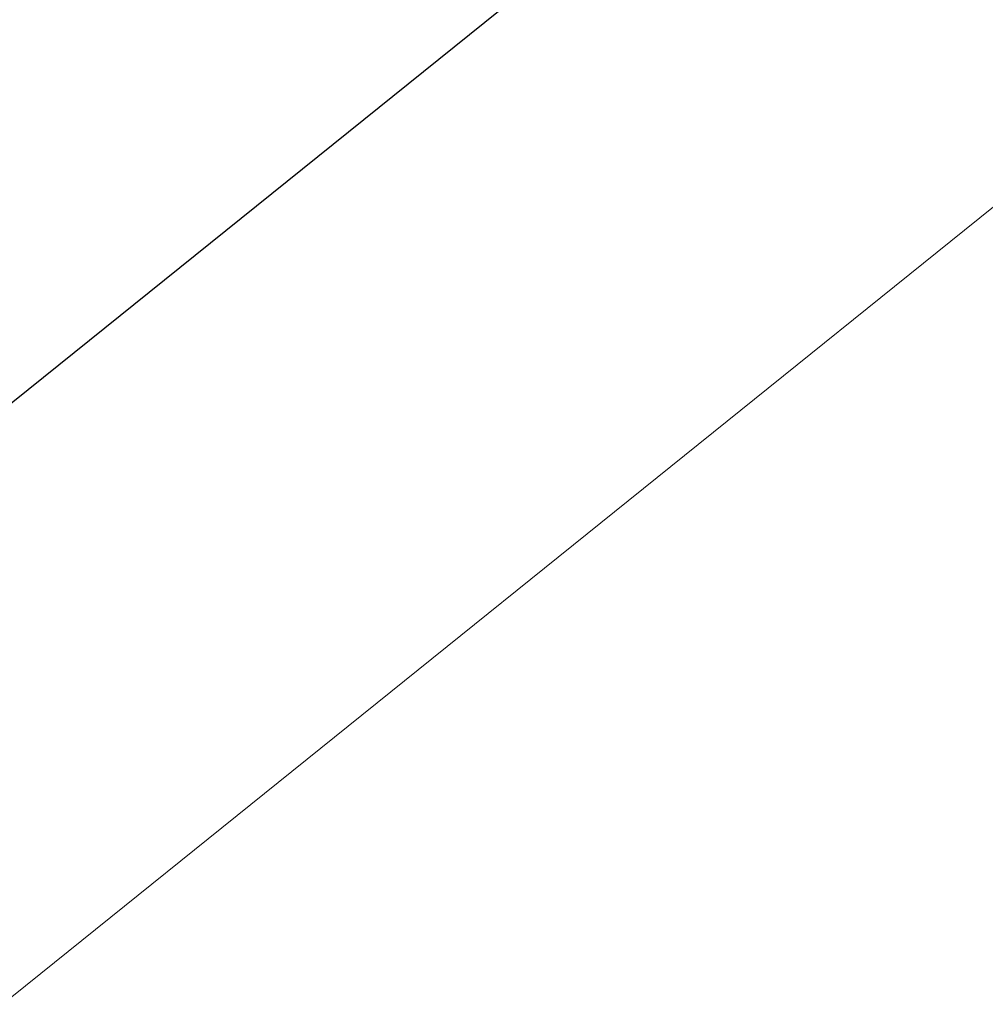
# Model space of a CAD drawing. Header units: millimetres. Extents: x 38389465 to 38395088, y 2473666 to 2480744.
# Tile 145 of 256: x 38389810.0049 to 38389810.0306, y 2479597.8503 to 2479597.8764. Entities that reach past the tile are written whole.
import ezdxf

# ---------------------------------------------------------------- set-up
doc = ezdxf.new("R2010")
doc.units = ezdxf.units.MM
doc.header["$LTSCALE"] = 2
doc.linetypes.add('CENTER2', pattern=[1.125, 0.75, -0.125, 0.125, -0.125])
doc.layers.get('0').update_dxf_attribs({"linetype": 'CONTINUOUS', "lineweight": 9})
for name, color, linetype in [('u-road', 4, 'CONTINUOUS'), ('w-环境02', 89, 'CONTINUOUS'), ('路面铺装', 143, 'CENTER2')]:
    doc.layers.add(name, color=color, linetype=linetype)
doc.layers.add('下沉式地面绿化', color=80, linetype='CONTINUOUS', lineweight=9)

# ---------------------------------------------------------------- blocks, each defined once
blk = doc.blocks.new('Z-道路')
at = {"layer": 'u-road', "flags": 128}
blk.add_lwpolyline([(-1246.874987, -834.034504), (-1246.874987, -834.034504, -0.414215), (-1248.697022, -850.907017), (-1286.084506, -881.006514, -0.414214), (-1302.956987, -879.184418), (-1314.370313, -865.007519, -0.414214), (-1312.548201, -848.135059), (-1275.160674, -818.035666, -0.414211), (-1258.28827, -819.857708), (-1258.28827, -819.857708)], format="xyb", dxfattribs=at)
blk = doc.blocks.new('fsd1fsdf2')
at = {"layer": '下沉式地面绿化', "linetype": 'ByBlock', "flags": 128}
blk.add_lwpolyline([(-470.768432, -589.458682), (-436.11834, -477.709273), (-436.118092, -477.709074), (-435.59934, -476.034273), (-430.645345, -473.41825), (-416.189908, -491.373612), (-419.305844, -493.882167), (-414.916166, -499.334739), (-425.743034, -508.051902), (-415.333384, -520.982123), (-448.125816, -547.382166), (-448.128598, -547.386611, 0.414214), (-450.557985, -569.883235), (-439.144537, -584.060161, 0.29819), (-422.472285, -589.462936, 0.298182)], format="xyb", dxfattribs=at)
blk.add_lwpolyline([(-378.654749, -549.4936), (-423.509381, -585.607625, -0.298425), (-436.023578, -581.558277), (-447.436898, -567.381511, -0.414214), (-445.614857, -550.509043), (-408.227434, -520.409471, -0.414214), (-391.354967, -522.231511), (-387.848483, -526.587002), (-390.569508, -528.777624), (-399.037541, -518.260972), (-449.195819, -558.642153), (-428.125144, -584.814436), (-377.965331, -544.434244), (-386.807615, -533.451825), (-384.085876, -531.260629), (-379.941647, -536.408278, -0.298301), (-378.654749, -549.4936)], format="xyb", close=True, dxfattribs=at)
blk = doc.blocks.new('fZ-景观')
at = {"layer": 'w-环境02', "flags": 128}
blk.add_lwpolyline([(-1291.697868, -884.231469), (-1291.697988, -884.23132), (-1243.871092, -845.72738)], dxfattribs=at)

msp = doc.modelspace()

# ---------------------------------------------------------------- block references
at = {"color": 3, "linetype": 'ByBlock'}
msp.add_blockref('fsd1fsdf2', (38390232.539321, 2480182.673278), dxfattribs=at)
at = {"layer": '路面铺装', "linetype": 'ByBlock'}
msp.add_blockref('Z-道路', (38391099.471011, 2480480.311145), dxfattribs=at)

# ---------------------------------------------------------------- next in the draw order: block references
at = {"color": 143}
msp.add_blockref('fZ-景观', (38391099.471013, 2480480.300916), dxfattribs=at)

doc.saveas('drawing.dxf')
